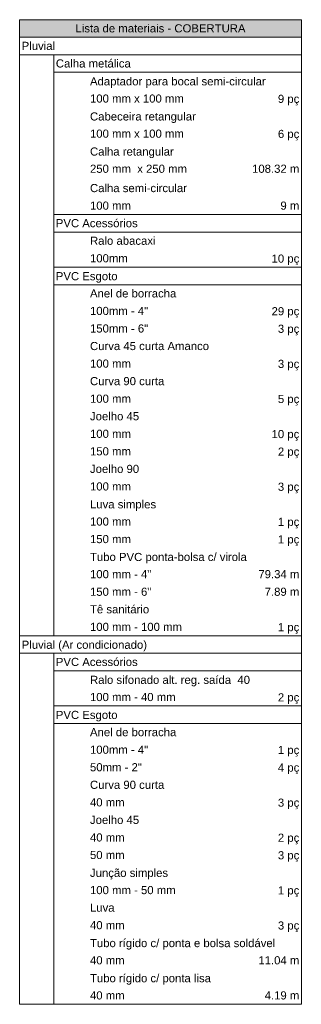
# Model space of a CAD drawing. Header units: millimetres. Extents: x -261 to 187, y -214 to 106.
# Tile 23 of 256: x -180.03 to -176.56, y -205.64 to -193.52. Entities that reach past the tile are written whole.
import ezdxf

# ---------------------------------------------------------------- set-up
doc = ezdxf.new("R2010")
doc.units = ezdxf.units.MM
doc.header["$LTSCALE"] = 0.005
doc.header["$MEASUREMENT"] = 0
doc.linetypes.add('NULL', pattern=[0])
doc.layers.add('DI-Hachuras Tabelas', color=251, linetype='Continuous', lineweight=0)
doc.layers.add('DI-Tabelas', color=7, linetype='Continuous', lineweight=13)
doc.styles.add('Arial', font='arial.ttf')

msp = doc.modelspace()

# ---------------------------------------------------------------- hatches: boundary and pattern name
at = {"layer": 'DI-Hachuras Tabelas', "linetype": 'Continuous'}
msp.add_hatch(color=251, dxfattribs=at).paths.add_polyline_path([(-180.035, -193.519), (-176.563, -193.519), (-176.563, -193.735), (-180.035, -193.735)])

# ---------------------------------------------------------------- linework, layer by layer
at = {"layer": 'DI-Hachuras Tabelas'}
msp.add_lwpolyline([(-180.035, -193.519), (-176.563, -193.519), (-176.563, -193.735), (-180.035, -193.735), (-180.035, -193.519)], dxfattribs=at)
at = {"layer": 'DI-Tabelas'}
for p, q in [((-180.035, -193.735), (-180.035, -193.519)), ((-180.035, -193.519), (-176.563, -193.519)), ((-176.563, -193.519), (-176.563, -193.735)), ((-176.563, -193.735), (-180.035, -193.735)), ((-180.035, -193.951), (-180.035, -193.735)), ((-176.563, -193.735), (-176.563, -193.951)), ((-176.563, -193.951), (-180.035, -193.951)), ((-180.035, -194.167), (-180.035, -193.951)), ((-179.614, -193.951), (-179.614, -194.167)), ((-176.563, -193.951), (-176.563, -194.167)), ((-180.035, -194.383), (-180.035, -194.167)), ((-176.563, -194.167), (-179.614, -194.167)), ((-179.614, -194.167), (-179.614, -194.383)), ((-176.563, -194.167), (-176.563, -194.383)), ((-180.035, -194.599), (-180.035, -194.383)), ((-179.614, -194.383), (-179.614, -194.599)), ((-176.563, -194.383), (-176.563, -194.599)), ((-180.035, -194.815), (-180.035, -194.599)), ((-179.614, -194.599), (-179.614, -194.815)), ((-176.563, -194.599), (-176.563, -194.815)), ((-180.035, -195.031), (-180.035, -194.815)), ((-179.614, -194.815), (-179.614, -195.031)), ((-176.563, -194.815), (-176.563, -195.031)), ((-180.035, -195.247), (-180.035, -195.031)), ((-179.614, -195.031), (-179.614, -195.247)), ((-176.563, -195.031), (-176.563, -195.247)), ((-180.035, -195.463), (-180.035, -195.247)), ((-179.614, -195.247), (-179.614, -195.463)), ((-176.563, -195.247), (-176.563, -195.463)), ((-180.035, -195.485), (-180.035, -195.463)), ((-179.614, -195.463), (-179.614, -195.485)), ((-176.563, -195.463), (-176.563, -195.485)), ((-180.035, -195.701), (-180.035, -195.485)), ((-179.614, -195.485), (-179.614, -195.701)), ((-176.563, -195.485), (-176.563, -195.701)), ((-180.035, -195.917), (-180.035, -195.701)), ((-179.614, -195.701), (-179.614, -195.917)), ((-176.563, -195.701), (-176.563, -195.917)), ((-180.035, -196.133), (-180.035, -195.917)), ((-179.193, -195.917), (-179.614, -195.917)), ((-179.614, -195.917), (-179.614, -196.133)), ((-177.803, -195.917), (-179.193, -195.917)), ((-176.563, -195.917), (-177.803, -195.917)), ((-176.563, -195.917), (-176.563, -196.133)), ((-180.035, -196.349), (-180.035, -196.133)), ((-176.563, -196.133), (-179.614, -196.133)), ((-179.614, -196.133), (-179.614, -196.349)), ((-176.563, -196.133), (-176.563, -196.349)), ((-180.035, -196.565), (-180.035, -196.349)), ((-179.614, -196.349), (-179.614, -196.565)), ((-176.563, -196.349), (-176.563, -196.565)), ((-180.035, -196.781), (-180.035, -196.565)), ((-179.193, -196.565), (-179.614, -196.565)), ((-179.614, -196.565), (-179.614, -196.781)), ((-177.803, -196.565), (-179.193, -196.565)), ((-176.563, -196.565), (-177.803, -196.565)), ((-176.563, -196.565), (-176.563, -196.781)), ((-180.035, -196.997), (-180.035, -196.781)), ((-176.563, -196.781), (-179.614, -196.781)), ((-179.614, -196.781), (-179.614, -196.997)), ((-176.563, -196.781), (-176.563, -196.997)), ((-180.035, -197.213), (-180.035, -196.997)), ((-179.614, -196.997), (-179.614, -197.213)), ((-176.563, -196.997), (-176.563, -197.213)), ((-180.035, -197.429), (-180.035, -197.213)), ((-179.614, -197.213), (-179.614, -197.429)), ((-176.563, -197.213), (-176.563, -197.429)), ((-180.035, -197.645), (-180.035, -197.429)), ((-179.614, -197.429), (-179.614, -197.645)), ((-176.563, -197.429), (-176.563, -197.645)), ((-180.035, -197.861), (-180.035, -197.645)), ((-179.614, -197.645), (-179.614, -197.861)), ((-176.563, -197.645), (-176.563, -197.861)), ((-180.035, -198.077), (-180.035, -197.861)), ((-179.614, -197.861), (-179.614, -198.077)), ((-176.563, -197.861), (-176.563, -198.077)), ((-180.035, -198.293), (-180.035, -198.077)), ((-179.614, -198.077), (-179.614, -198.293)), ((-176.563, -198.077), (-176.563, -198.293)), ((-180.035, -198.509), (-180.035, -198.293)), ((-179.614, -198.293), (-179.614, -198.509)), ((-176.563, -198.293), (-176.563, -198.509)), ((-180.035, -198.725), (-180.035, -198.509)), ((-179.614, -198.509), (-179.614, -198.725)), ((-176.563, -198.509), (-176.563, -198.725)), ((-180.035, -198.941), (-180.035, -198.725)), ((-179.614, -198.725), (-179.614, -198.941)), ((-176.563, -198.725), (-176.563, -198.941)), ((-180.035, -199.157), (-180.035, -198.941)), ((-179.614, -198.941), (-179.614, -199.157)), ((-176.563, -198.941), (-176.563, -199.157)), ((-180.035, -199.373), (-180.035, -199.157)), ((-179.614, -199.157), (-179.614, -199.373)), ((-176.563, -199.157), (-176.563, -199.373)), ((-180.035, -199.589), (-180.035, -199.373)), ((-179.614, -199.373), (-179.614, -199.589)), ((-176.563, -199.373), (-176.563, -199.589)), ((-180.035, -199.805), (-180.035, -199.589)), ((-179.614, -199.589), (-179.614, -199.805)), ((-176.563, -199.589), (-176.563, -199.805)), ((-180.035, -200.021), (-180.035, -199.805)), ((-179.614, -199.805), (-179.614, -200.021)), ((-176.563, -199.805), (-176.563, -200.021)), ((-180.035, -200.237), (-180.035, -200.021)), ((-179.614, -200.021), (-179.614, -200.237)), ((-176.563, -200.021), (-176.563, -200.237)), ((-180.035, -200.453), (-180.035, -200.237)), ((-179.614, -200.237), (-179.614, -200.453)), ((-176.563, -200.237), (-176.563, -200.453)), ((-180.035, -200.669), (-180.035, -200.453)), ((-179.614, -200.453), (-179.614, -200.669)), ((-176.563, -200.453), (-176.563, -200.669)), ((-180.035, -200.885), (-180.035, -200.669)), ((-179.614, -200.669), (-179.614, -200.885)), ((-176.563, -200.669), (-176.563, -200.885)), ((-180.035, -201.101), (-180.035, -200.885)), ((-179.614, -200.885), (-179.614, -201.101)), ((-176.563, -200.885), (-176.563, -201.101)), ((-179.614, -201.101), (-180.035, -201.101)), ((-180.035, -201.317), (-180.035, -201.101)), ((-179.193, -201.101), (-179.614, -201.101)), ((-177.803, -201.101), (-179.193, -201.101)), ((-176.563, -201.101), (-177.803, -201.101)), ((-176.563, -201.101), (-176.563, -201.317)), ((-176.563, -201.317), (-180.035, -201.317)), ((-180.035, -201.533), (-180.035, -201.317)), ((-179.614, -201.317), (-179.614, -201.533)), ((-176.563, -201.317), (-176.563, -201.533)), ((-180.035, -201.749), (-180.035, -201.533)), ((-176.563, -201.533), (-179.614, -201.533)), ((-179.614, -201.533), (-179.614, -201.749)), ((-176.563, -201.533), (-176.563, -201.749)), ((-180.035, -201.965), (-180.035, -201.749)), ((-179.614, -201.749), (-179.614, -201.965)), ((-176.563, -201.749), (-176.563, -201.965)), ((-180.035, -202.181), (-180.035, -201.965)), ((-179.193, -201.965), (-179.614, -201.965)), ((-179.614, -201.965), (-179.614, -202.181)), ((-177.803, -201.965), (-179.193, -201.965)), ((-176.563, -201.965), (-177.803, -201.965)), ((-176.563, -201.965), (-176.563, -202.181)), ((-180.035, -202.397), (-180.035, -202.181)), ((-176.563, -202.181), (-179.614, -202.181)), ((-179.614, -202.181), (-179.614, -202.397)), ((-176.563, -202.181), (-176.563, -202.397)), ((-180.035, -202.613), (-180.035, -202.397)), ((-179.614, -202.397), (-179.614, -202.613)), ((-176.563, -202.397), (-176.563, -202.613)), ((-180.035, -202.829), (-180.035, -202.613)), ((-179.614, -202.613), (-179.614, -202.829)), ((-176.563, -202.613), (-176.563, -202.829)), ((-180.035, -203.045), (-180.035, -202.829)), ((-179.614, -202.829), (-179.614, -203.045)), ((-176.563, -202.829), (-176.563, -203.045)), ((-180.035, -203.261), (-180.035, -203.045)), ((-179.614, -203.045), (-179.614, -203.261)), ((-176.563, -203.045), (-176.563, -203.261)), ((-180.035, -203.477), (-180.035, -203.261)), ((-179.614, -203.261), (-179.614, -203.477)), ((-176.563, -203.261), (-176.563, -203.477)), ((-180.035, -203.693), (-180.035, -203.477)), ((-179.614, -203.477), (-179.614, -203.693)), ((-176.563, -203.477), (-176.563, -203.693)), ((-180.035, -203.909), (-180.035, -203.693)), ((-179.614, -203.693), (-179.614, -203.909)), ((-176.563, -203.693), (-176.563, -203.909)), ((-180.035, -204.125), (-180.035, -203.909)), ((-179.614, -203.909), (-179.614, -204.125)), ((-176.563, -203.909), (-176.563, -204.125)), ((-180.035, -204.341), (-180.035, -204.125)), ((-179.614, -204.125), (-179.614, -204.341)), ((-176.563, -204.125), (-176.563, -204.341)), ((-180.035, -204.557), (-180.035, -204.341)), ((-179.614, -204.341), (-179.614, -204.557)), ((-176.563, -204.341), (-176.563, -204.557)), ((-180.035, -204.773), (-180.035, -204.557)), ((-179.614, -204.557), (-179.614, -204.773)), ((-176.563, -204.557), (-176.563, -204.773)), ((-180.035, -204.989), (-180.035, -204.773)), ((-179.614, -204.773), (-179.614, -204.989)), ((-176.563, -204.773), (-176.563, -204.989)), ((-180.035, -205.205), (-180.035, -204.989)), ((-179.614, -204.989), (-179.614, -205.205)), ((-176.563, -204.989), (-176.563, -205.205)), ((-180.035, -205.421), (-180.035, -205.205)), ((-179.614, -205.205), (-179.614, -205.421)), ((-176.563, -205.205), (-176.563, -205.421)), ((-180.035, -205.637), (-180.035, -205.421)), ((-179.614, -205.421), (-179.614, -205.637)), ((-176.563, -205.421), (-176.563, -205.637)), ((-179.614, -205.637), (-180.035, -205.637)), ((-179.193, -205.637), (-179.614, -205.637)), ((-177.803, -205.637), (-179.193, -205.637)), ((-176.563, -205.637), (-177.803, -205.637))]:
    msp.add_line(p, q, dxfattribs=at)

# ---------------------------------------------------------------- texts
at = {"layer": 'DI-Tabelas', "linetype": 'NULL', "char_height": 0.1, "line_spacing_factor": 0.6, "style": 'Arial'}
for s, insert, width, attachment_point in [('Lista de materiais - COBERTURA', (-178.299, -193.677), 4.19207, 8), ('Pluvial', (-180.01, -193.893), 0.82302, 7), ('Calha metálica', (-179.589, -194.109), 1.84771, 7), ('Adaptador para bocal semi-circular', (-179.168, -194.358), 4.33186, 7), ('100 mm x 100 mm', (-179.168, -194.541), 2.31326, 7), ('9 pç', (-176.588, -194.574), 0.52805, 9), ('Cabeceira retangular', (-179.168, -194.79), 2.60854, 7), ('100 mm x 100 mm', (-179.168, -194.973), 2.31326, 7), ('6 pç', (-176.588, -195.006), 0.52805, 9), ('Calha retangular', (-179.168, -195.222), 2.06509, 7), ('250 mm  x 250 mm', (-179.168, -195.405), 2.39085, 7), ('108.32 m', (-176.588, -195.405), 1.0093, 9), ('Calha semi-circular', (-179.168, -195.643), 2.3907, 7), ('100 mm', (-179.168, -195.859), 1.00915, 7), ('9 m', (-176.588, -195.859), 0.4657, 9), ('PVC Acessórios', (-179.589, -196.075), 2.0189, 7), ('Ralo abacaxi', (-179.168, -196.291), 1.61509, 7), ('100mm', (-179.168, -196.507), 0.93155, 7), ('10 pç', (-176.588, -196.54), 0.68338, 9), ('PVC Esgoto', (-179.589, -196.756), 1.5221, 7), ('Anel de borracha', (-179.168, -196.939), 2.12744, 7), ('100mm - 4"', (-179.168, -197.155), 1.4343, 7), ('29 pç', (-176.588, -197.188), 0.68338, 9), ('150mm - 6"', (-179.168, -197.371), 1.4343, 7), ('3 pç', (-176.588, -197.404), 0.52805, 9), ('Curva 45 curta Amanco', (-179.168, -197.587), 2.93476, 7), ('100 mm', (-179.168, -197.803), 1.00915, 7), ('3 pç', (-176.588, -197.836), 0.52805, 9), ('Curva 90 curta', (-179.168, -198.019), 1.83216, 7), ('100 mm', (-179.168, -198.235), 1.00915, 7), ('5 pç', (-176.588, -198.268), 0.52805, 9), ('Joelho 45', (-179.168, -198.451), 1.21143, 7), ('100 mm', (-179.168, -198.667), 1.00915, 7), ('10 pç', (-176.588, -198.7), 0.68338, 9), ('150 mm', (-179.168, -198.883), 1.00915, 7), ('2 pç', (-176.588, -198.916), 0.52805, 9), ('Joelho 90', (-179.168, -199.099), 1.21143, 7), ('100 mm', (-179.168, -199.315), 1.00915, 7), ('3 pç', (-176.588, -199.348), 0.52805, 9), ('Luva simples', (-179.168, -199.564), 1.63049, 7), ('100 mm', (-179.168, -199.747), 1.00915, 7), ('1 pç', (-176.588, -199.78), 0.52805, 9), ('150 mm', (-179.168, -199.963), 1.00915, 7), ('1 pç', (-176.588, -199.996), 0.52805, 9), ('Tubo PVC ponta-bolsa c/ virola', (-179.168, -200.212), 3.86646, 7), ('100 mm - 4"', (-179.168, -200.395), 1.51189, 7), ('79.34 m', (-176.588, -200.395), 1.0093, 9), ('150 mm - 6"', (-179.168, -200.611), 1.51189, 7), ('7.89 m', (-176.588, -200.611), 0.85396, 9), ('Tê sanitário', (-179.168, -200.827), 1.45945, 7), ('100 mm - 100 mm', (-179.168, -201.043), 2.26646, 7), ('1 pç', (-176.588, -201.076), 0.52805, 9), ('Pluvial (Ar condicionado)', (-180.01, -201.292), 3.08994, 7), ('PVC Acessórios', (-179.589, -201.475), 2.0189, 7), ('Ralo sifonado alt. reg. saída  40', (-179.168, -201.724), 3.94405, 7), ('100 mm - 40 mm', (-179.168, -201.907), 2.11113, 7), ('2 pç', (-176.588, -201.94), 0.52805, 9), ('PVC Esgoto', (-179.589, -202.156), 1.5221, 7), ('Anel de borracha', (-179.168, -202.339), 2.12744, 7), ('100mm - 4"', (-179.168, -202.555), 1.4343, 7), ('1 pç', (-176.588, -202.588), 0.52805, 9), ('50mm - 2"', (-179.168, -202.771), 1.27896, 7), ('4 pç', (-176.588, -202.804), 0.52805, 9), ('Curva 90 curta', (-179.168, -202.987), 1.83216, 7), ('40 mm', (-179.168, -203.203), 0.85381, 7), ('3 pç', (-176.588, -203.236), 0.52805, 9), ('Joelho 45', (-179.168, -203.419), 1.21143, 7), ('40 mm', (-179.168, -203.635), 0.85381, 7), ('2 pç', (-176.588, -203.668), 0.52805, 9), ('50 mm', (-179.168, -203.851), 0.85381, 7), ('3 pç', (-176.588, -203.884), 0.52805, 9), ('Junção simples', (-179.168, -204.1), 1.92561, 7), ('100 mm - 50 mm', (-179.168, -204.283), 2.11113, 7), ('1 pç', (-176.588, -204.316), 0.52805, 9), ('Luva', (-179.168, -204.499), 0.60579, 7), ('40 mm', (-179.168, -204.715), 0.85381, 7), ('3 pç', (-176.588, -204.748), 0.52805, 9), ('Tubo rígido c/ ponta e bolsa soldável', (-179.168, -204.964), 4.5654, 7), ('40 mm', (-179.168, -205.147), 0.85381, 7), ('11.04 m', (-176.588, -205.147), 1.0093, 9), ('Tubo rígido c/ ponta lisa', (-179.168, -205.396), 2.98125, 7), ('40 mm', (-179.168, -205.579), 0.85381, 7), ('4.19 m', (-176.588, -205.579), 0.85396, 9)]:
    msp.add_mtext(s, dxfattribs=dict(at, insert=insert, width=width, attachment_point=attachment_point))

doc.saveas('drawing.dxf')
